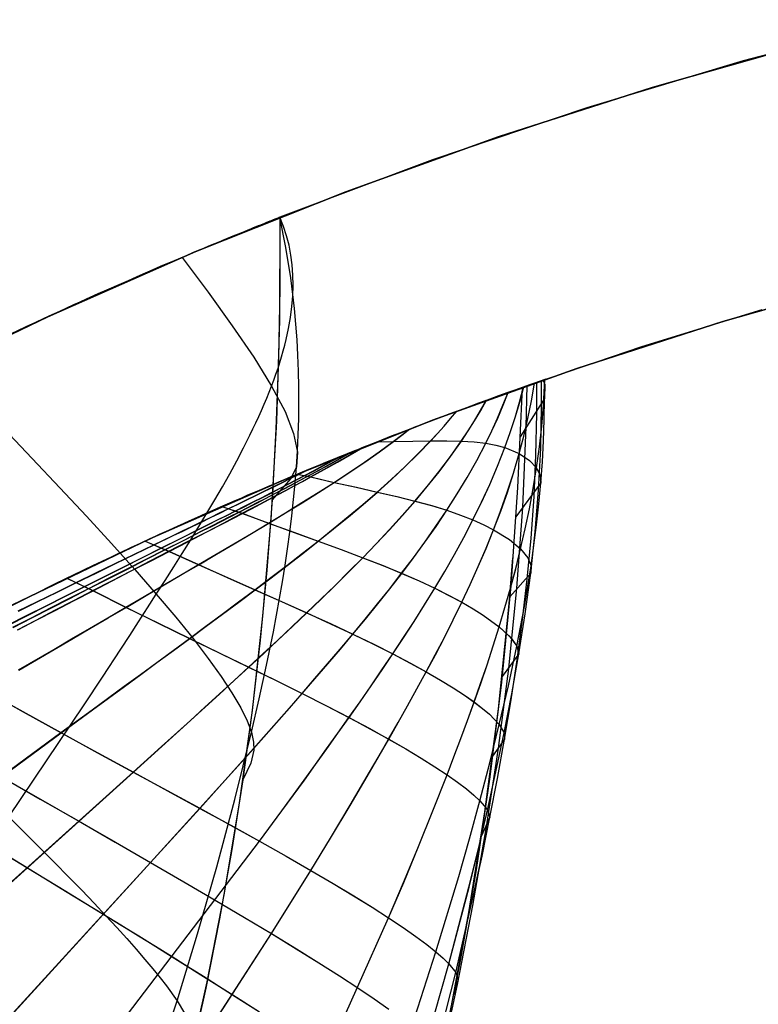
# Model space of a CAD drawing. Header units: millimetres. Extents: x -58 to 58, y -58 to 58.
# Tile 29 of 74: x -24 to -15, y 44 to 56. Entities that reach past the tile are written whole.
import ezdxf

# ---------------------------------------------------------------- set-up
doc = ezdxf.new("R2010")
doc.units = ezdxf.units.MM
doc.header["$MEASUREMENT"] = 0
doc.layers.add('Predefinito', color=5, linetype='Continuous')

msp = doc.modelspace()

# ---------------------------------------------------------------- linework, layer by layer
at = {"layer": 'Predefinito', "color": 9}
for points in [[(-13.578, 55.874), (-15.514, 55.368), (-17.432, 54.794), (-19.328, 54.154), (-21.201, 53.449)], [(-14.722, 55.583), (-16.632, 55.042), (-18.522, 54.435), (-20.39, 53.763), (-22.233, 53.028), (-24.05, 52.229), (-25.839, 51.367), (-27.596, 50.445), (-29.321, 49.462), (-31.011, 48.421), (-32.664, 47.322), (-34.278, 46.166), (-35.851, 44.955), (-37.381, 43.691), (-38.867, 42.375)], [(-38.867, 42.375), (-37.381, 43.691), (-35.851, 44.955), (-34.278, 46.166), (-32.664, 47.322), (-31.011, 48.421), (-29.321, 49.462), (-27.596, 50.445), (-25.839, 51.367), (-24.05, 52.229), (-22.233, 53.028), (-20.39, 53.763), (-18.522, 54.435), (-16.632, 55.042), (-14.722, 55.583)], [(-21.201, 53.449), (-21.207, 52.185), (-21.244, 50.948), (-21.313, 49.739), (-21.413, 48.555), (-21.542, 47.396), (-21.699, 46.263), (-21.884, 45.153), (-22.096, 44.067), (-22.334, 43.004), (-22.596, 41.964), (-22.882, 40.945), (-23.191, 39.948), (-23.522, 38.971), (-23.875, 38.014), (-24.247, 37.076)], [(-21.201, 53.449), (-21.207, 52.185), (-21.244, 50.948), (-21.313, 49.739), (-21.413, 48.555), (-21.542, 47.396), (-21.699, 46.263), (-21.884, 45.153), (-22.096, 44.067), (-22.334, 43.004), (-22.596, 41.964), (-22.882, 40.945), (-23.191, 39.948), (-23.522, 38.971), (-23.875, 38.014), (-24.247, 37.076)], [(-21.201, 53.449), (-21.201, 52.581), (-21.217, 51.714), (-21.249, 50.847), (-21.297, 49.981), (-21.361, 49.119), (-21.443, 48.258), (-21.541, 47.4), (-21.657, 46.544), (-21.791, 45.69), (-21.943, 44.838), (-22.112, 43.99), (-22.3, 43.146), (-22.506, 42.306), (-22.731, 41.471), (-22.973, 40.641), (-23.234, 39.817), (-23.513, 38.999), (-23.809, 38.187), (-24.123, 37.382)], [(-13.954, 52.683), (-15.764, 52.17), (-17.556, 51.595), (-19.326, 50.958), (-21.073, 50.261), (-22.796, 49.504), (-24.491, 48.687), (-26.157, 47.813), (-27.791, 46.882), (-29.393, 45.894), (-30.96, 44.853), (-32.489, 43.757), (-33.98, 42.61), (-35.431, 41.412), (-36.839, 40.164), (-38.203, 38.868), (-39.522, 37.527), (-40.794, 36.14), (-42.017, 34.711), (-43.19, 33.24), (-44.312, 31.729), (-45.38, 30.181), (-46.395, 28.596), (-47.354, 26.978)], [(-47.354, 26.978), (-46.395, 28.596), (-45.38, 30.181), (-44.312, 31.729), (-43.19, 33.24), (-42.017, 34.711), (-40.794, 36.14), (-39.522, 37.527), (-38.203, 38.868), (-36.839, 40.164), (-35.431, 41.412), (-33.98, 42.61), (-32.489, 43.757), (-30.96, 44.853), (-29.393, 45.894), (-27.791, 46.882), (-26.157, 47.813), (-24.491, 48.687), (-22.796, 49.504), (-21.073, 50.261), (-19.326, 50.958), (-17.556, 51.595), (-15.764, 52.17), (-13.954, 52.683)], [(-15.283, 52.313), (-16.761, 51.859), (-18.226, 51.362)], [(-18.226, 51.362), (-18.282, 50.133), (-18.367, 48.926), (-18.481, 47.742), (-18.623, 46.58), (-18.792, 45.44), (-18.987, 44.322), (-19.208, 43.225), (-19.454, 42.15), (-19.723, 41.095), (-20.015, 40.061), (-20.33, 39.047), (-20.665, 38.053), (-21.021, 37.078), (-21.396, 36.123), (-21.789, 35.186), (-22.199, 34.269), (-22.626, 33.369), (-23.068, 32.487), (-23.524, 31.623), (-23.994, 30.775), (-24.476, 29.943), (-24.969, 29.128), (-25.987, 27.543)]]:
    msp.add_lwpolyline(points, dxfattribs=at)
at = {"layer": 'Predefinito', "color": 9, "extrusion": (1, 0, 0)}
for points in [[(53.449, 35), (53.449, 60)], [(53.449, 60), (53.449, 320)], [(53.449, 320), (53.449, 345)]]:
    msp.add_lwpolyline(points, dxfattribs=at)
at = {"layer": 'Predefinito', "color": 9, "extrusion": (0.431927, -0.030546, 0.901391)}
msp.add_lwpolyline([(49.948, 158.216), (48.901, 158.184), (47.852, 158.178)], dxfattribs=at)
at = {"layer": 'Predefinito', "color": 9, "extrusion": (0.999793, -0.000795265, -0.020344)}
msp.add_lwpolyline([(51.372, 323.219), (51.229, 319.56)], dxfattribs=at)
at = {"layer": 'Predefinito', "color": 9, "extrusion": (0.999793, -0.000794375, 0.020327)}
msp.add_lwpolyline([(51.372, 56.699), (51.229, 60.367)], dxfattribs=at)
at = {"layer": 'Predefinito', "color": 9, "extrusion": (0, 1, -1.26503e-07)}
msp.add_lwpolyline([(18.226, 60.008), (18.226, 320)], dxfattribs=at)
at = {"layer": 'Predefinito', "color": 9}
for points in [[(-24.528, 46.09, 38.236), (-23.605, 47.466, 38.428), (-23.379, 47.807, 38.49), (-23.155, 48.147, 38.565), (-23.045, 48.317, 38.607), (-22.935, 48.486, 38.654), (-22.826, 48.655, 38.706), (-22.718, 48.823, 38.762), (-22.61, 48.991, 38.824), (-22.504, 49.158, 38.891), (-22.399, 49.324, 38.964), (-22.296, 49.49, 39.042), (-22.195, 49.654, 39.126), (-22.096, 49.818, 39.216), (-22, 49.981, 39.311), (-21.906, 50.142, 39.411), (-21.816, 50.302, 39.518), (-21.73, 50.461, 39.63), (-21.647, 50.618, 39.748), (-21.569, 50.773, 39.872), (-21.531, 50.851, 39.937), (-21.495, 50.927, 40.002), (-21.46, 51.003, 40.069), (-21.425, 51.079, 40.138), (-21.393, 51.155, 40.208), (-21.361, 51.229, 40.28), (-21.331, 51.304, 40.353), (-21.302, 51.377, 40.428), (-21.275, 51.451, 40.504), (-21.249, 51.523, 40.582), (-21.224, 51.596, 40.661), (-21.201, 51.667, 40.741), (-21.18, 51.738, 40.823), (-21.16, 51.809, 40.906), (-21.141, 51.879, 40.991), (-21.124, 51.949, 41.076), (-21.094, 52.086, 41.25), (-21.071, 52.221, 41.428), (-21.054, 52.354, 41.61), (-21.043, 52.485, 41.794), (-21.039, 52.613, 41.982), (-21.041, 52.74, 42.171), (-21.05, 52.864, 42.363), (-21.066, 52.985, 42.556), (-21.089, 53.105, 42.75), (-21.119, 53.222, 42.944), (-21.157, 53.336, 43.139), (-21.201, 53.449, 43.333)], [(-24.528, 46.09, 341.764), (-23.605, 47.466, 341.572), (-23.379, 47.807, 341.51), (-23.155, 48.147, 341.435), (-23.045, 48.317, 341.393), (-22.935, 48.486, 341.346), (-22.826, 48.655, 341.294), (-22.718, 48.823, 341.238), (-22.61, 48.991, 341.176), (-22.504, 49.158, 341.109), (-22.399, 49.324, 341.036), (-22.296, 49.49, 340.958), (-22.195, 49.654, 340.874), (-22.096, 49.818, 340.784), (-22, 49.981, 340.689), (-21.906, 50.142, 340.589), (-21.816, 50.302, 340.482), (-21.73, 50.461, 340.37), (-21.647, 50.618, 340.252), (-21.569, 50.773, 340.128), (-21.531, 50.851, 340.063), (-21.495, 50.927, 339.998), (-21.46, 51.003, 339.931), (-21.425, 51.079, 339.862), (-21.393, 51.155, 339.792), (-21.361, 51.229, 339.72), (-21.331, 51.304, 339.647), (-21.302, 51.377, 339.572), (-21.275, 51.451, 339.496), (-21.249, 51.523, 339.418), (-21.224, 51.596, 339.339), (-21.201, 51.667, 339.259), (-21.18, 51.738, 339.177), (-21.16, 51.809, 339.094), (-21.141, 51.879, 339.009), (-21.124, 51.949, 338.924), (-21.094, 52.086, 338.75), (-21.071, 52.221, 338.572), (-21.054, 52.354, 338.39), (-21.043, 52.485, 338.206), (-21.039, 52.613, 338.018), (-21.041, 52.74, 337.829), (-21.05, 52.864, 337.637), (-21.066, 52.985, 337.444), (-21.089, 53.105, 337.25), (-21.119, 53.222, 337.056), (-21.157, 53.336, 336.861), (-21.201, 53.449, 336.667)], [(-24.511, 52.014, 30.187), (-24.393, 52.07, 30.23), (-24.284, 52.121, 30.273), (-24.182, 52.168, 30.316), (-24.087, 52.212, 30.359), (-23.997, 52.253, 30.403), (-23.911, 52.292, 30.446), (-23.83, 52.33, 30.489), (-23.752, 52.365, 30.532), (-23.678, 52.399, 30.575), (-23.538, 52.462, 30.662), (-23.407, 52.52, 30.748), (-23.284, 52.575, 30.834), (-23.168, 52.626, 30.921), (-23.059, 52.674, 31.008), (-22.954, 52.719, 31.094), (-22.855, 52.763, 31.181), (-22.76, 52.804, 31.268), (-22.669, 52.843, 31.355), (-22.582, 52.88, 31.441), (-22.499, 52.915, 31.528), (-22.42, 52.949, 31.615), (-22.345, 52.981, 31.701), (-22.273, 53.011, 31.788), (-22.204, 53.04, 31.875), (-22.138, 53.067, 31.962), (-22.076, 53.093, 32.048), (-22.016, 53.118, 32.135), (-21.959, 53.142, 32.222), (-21.905, 53.164, 32.309), (-21.854, 53.185, 32.395), (-21.805, 53.205, 32.482), (-21.759, 53.224, 32.569), (-21.714, 53.242, 32.656), (-21.673, 53.259, 32.743), (-21.633, 53.275, 32.829), (-21.595, 53.291, 32.916), (-21.56, 53.305, 33.003), (-21.526, 53.318, 33.09), (-21.495, 53.331, 33.177), (-21.465, 53.343, 33.263), (-21.438, 53.354, 33.35), (-21.412, 53.365, 33.437), (-21.387, 53.374, 33.524), (-21.365, 53.383, 33.611), (-21.344, 53.392, 33.697), (-21.324, 53.4, 33.784), (-21.307, 53.407, 33.871), (-21.29, 53.413, 33.958), (-21.262, 53.424, 34.132), (-21.24, 53.433, 34.305), (-21.223, 53.44, 34.479), (-21.211, 53.445, 34.653), (-21.204, 53.448, 34.826), (-21.201, 53.449, 35)], [(-21.201, 53.449, 345), (-21.204, 53.448, 345.174), (-21.211, 53.445, 345.347), (-21.223, 53.44, 345.521), (-21.24, 53.433, 345.694), (-21.262, 53.424, 345.868), (-21.291, 53.413, 346.042), (-21.307, 53.407, 346.128), (-21.325, 53.4, 346.215), (-21.344, 53.392, 346.302), (-21.365, 53.383, 346.389), (-21.388, 53.374, 346.475), (-21.412, 53.365, 346.562), (-21.438, 53.354, 346.649), (-21.466, 53.343, 346.736), (-21.495, 53.331, 346.823), (-21.527, 53.318, 346.909), (-21.56, 53.305, 346.996), (-21.596, 53.29, 347.083), (-21.633, 53.275, 347.17), (-21.673, 53.259, 347.257), (-21.715, 53.242, 347.343), (-21.759, 53.224, 347.43), (-21.806, 53.205, 347.517), (-21.855, 53.185, 347.604), (-21.906, 53.164, 347.691), (-21.96, 53.141, 347.777), (-22.017, 53.118, 347.864), (-22.076, 53.093, 347.951), (-22.139, 53.067, 348.038), (-22.204, 53.04, 348.125), (-22.273, 53.011, 348.211), (-22.345, 52.981, 348.298), (-22.421, 52.949, 348.385), (-22.5, 52.915, 348.472), (-22.582, 52.88, 348.559), (-22.669, 52.843, 348.645), (-22.76, 52.804, 348.732), (-22.856, 52.762, 348.819), (-22.957, 52.718, 348.906), (-23.065, 52.671, 348.993), (-23.179, 52.621, 349.079), (-23.301, 52.567, 349.166), (-23.435, 52.508, 349.254), (-23.579, 52.443, 349.343), (-23.655, 52.409, 349.387), (-23.735, 52.373, 349.431), (-23.819, 52.335, 349.475), (-23.907, 52.294, 349.519), (-24, 52.252, 349.563), (-24.098, 52.207, 349.607), (-24.202, 52.159, 349.651), (-24.313, 52.107, 349.695), (-24.432, 52.051, 349.739)], [(-22.731, 43.016, 48.627), (-22.464, 43.834, 48.704), (-22.212, 44.656, 48.777), (-21.975, 45.479, 48.857), (-21.863, 45.892, 48.903), (-21.755, 46.304, 48.955), (-21.65, 46.717, 49.016), (-21.55, 47.129, 49.085), (-21.455, 47.541, 49.166), (-21.365, 47.952, 49.258), (-21.281, 48.363, 49.361), (-21.205, 48.772, 49.476), (-21.17, 48.975, 49.538), (-21.137, 49.179, 49.603), (-21.107, 49.381, 49.671), (-21.079, 49.584, 49.742), (-21.055, 49.785, 49.816), (-21.033, 49.986, 49.893), (-21.014, 50.186, 49.973), (-20.998, 50.385, 50.056), (-20.985, 50.583, 50.142), (-20.976, 50.781, 50.231), (-20.97, 50.978, 50.323), (-20.967, 51.173, 50.417), (-20.968, 51.368, 50.514), (-20.972, 51.562, 50.613), (-20.98, 51.755, 50.713), (-20.99, 51.947, 50.816), (-21.022, 52.328, 51.024), (-21.068, 52.706, 51.236), (-21.128, 53.079, 51.451), (-21.201, 53.449, 51.667)], [(-22.731, 43.016, 331.373), (-22.464, 43.834, 331.296), (-22.212, 44.656, 331.223), (-21.975, 45.479, 331.143), (-21.863, 45.892, 331.097), (-21.755, 46.304, 331.045), (-21.65, 46.717, 330.984), (-21.55, 47.129, 330.915), (-21.455, 47.541, 330.834), (-21.365, 47.952, 330.742), (-21.281, 48.363, 330.639), (-21.205, 48.772, 330.524), (-21.17, 48.975, 330.462), (-21.137, 49.179, 330.397), (-21.107, 49.381, 330.329), (-21.079, 49.584, 330.258), (-21.055, 49.785, 330.184), (-21.033, 49.986, 330.107), (-21.014, 50.186, 330.027), (-20.998, 50.385, 329.944), (-20.985, 50.583, 329.858), (-20.976, 50.781, 329.769), (-20.97, 50.978, 329.677), (-20.967, 51.173, 329.583), (-20.968, 51.368, 329.486), (-20.972, 51.562, 329.387), (-20.98, 51.755, 329.287), (-20.99, 51.947, 329.184), (-21.022, 52.328, 328.976), (-21.068, 52.706, 328.764), (-21.128, 53.079, 328.549), (-21.201, 53.449, 328.333)], [(-22.401, 52.957, 31.642), (-22.083, 52.529, 33.751), (-21.785, 52.118, 35.918), (-21.521, 51.731, 38.143), (-21.302, 51.377, 40.428), (-21.138, 51.065, 42.772), (-21.033, 50.795, 45.165), (-20.985, 50.568, 47.597), (-20.998, 50.385, 50.056), (-21.065, 50.244, 52.531), (-21.297, 49.981, 60)], [(-22.401, 52.957, 348.358), (-22.083, 52.529, 346.249), (-21.785, 52.118, 344.082), (-21.521, 51.731, 341.857), (-21.302, 51.377, 339.572), (-21.138, 51.065, 337.228), (-21.033, 50.795, 334.835), (-20.985, 50.568, 332.403), (-20.998, 50.385, 329.944), (-21.065, 50.244, 327.469), (-21.297, 49.981, 320)], [(-25.327, 51.622, 30.025), (-24.957, 51.238, 31.022), (-24.594, 50.86, 32.046), (-24.242, 50.49, 33.096), (-23.901, 50.129, 34.174), (-23.576, 49.78, 35.279), (-23.268, 49.445, 36.412), (-22.981, 49.125, 37.573), (-22.718, 48.823, 38.762), (-22.479, 48.54, 39.98), (-22.267, 48.278, 41.224), (-22.081, 48.035, 42.492), (-21.922, 47.813, 43.78), (-21.789, 47.611, 45.086), (-21.682, 47.43, 46.407), (-21.603, 47.269, 47.741), (-21.55, 47.129, 49.085), (-21.524, 47.009, 50.437), (-21.52, 46.908, 51.794), (-21.556, 46.751, 54.522), (-21.657, 46.544, 60)], [(-25.327, 51.622, 349.975), (-24.957, 51.238, 348.978), (-24.594, 50.86, 347.954), (-24.242, 50.49, 346.904), (-23.901, 50.129, 345.826), (-23.576, 49.78, 344.721), (-23.268, 49.445, 343.588), (-22.981, 49.125, 342.427), (-22.718, 48.823, 341.238), (-22.479, 48.54, 340.02), (-22.267, 48.278, 338.776), (-22.081, 48.035, 337.508), (-21.922, 47.813, 336.22), (-21.789, 47.611, 334.914), (-21.682, 47.43, 333.593), (-21.603, 47.269, 332.259), (-21.55, 47.129, 330.915), (-21.524, 47.009, 329.563), (-21.52, 46.908, 328.206), (-21.556, 46.751, 325.478), (-21.657, 46.544, 320)], [(-24.609, 48.628, 350.891), (-24.395, 48.735, 350.854), (-24.182, 48.841, 350.81), (-23.955, 48.953, 350.757), (-23.728, 49.063, 350.696), (-23.613, 49.119, 350.661), (-23.497, 49.174, 350.624), (-23.383, 49.229, 350.584), (-23.269, 49.283, 350.543), (-23.149, 49.339, 350.496), (-23.03, 49.395, 350.447), (-22.912, 49.45, 350.396), (-22.794, 49.504, 350.341), (-22.678, 49.558, 350.284), (-22.563, 49.61, 350.225), (-22.448, 49.662, 350.162), (-22.335, 49.713, 350.097), (-22.22, 49.765, 350.028), (-22.107, 49.815, 349.956), (-21.995, 49.864, 349.881), (-21.885, 49.913, 349.804), (-21.777, 49.96, 349.723), (-21.67, 50.007, 349.64), (-21.564, 50.052, 349.554), (-21.461, 50.097, 349.466), (-21.348, 50.145, 349.364), (-21.238, 50.191, 349.26), (-21.131, 50.237, 349.153), (-21.027, 50.28, 349.043), (-20.925, 50.323, 348.93), (-20.826, 50.364, 348.813), (-20.729, 50.404, 348.694), (-20.635, 50.442, 348.572), (-20.534, 50.484, 348.434), (-20.437, 50.523, 348.292), (-20.343, 50.561, 348.148), (-20.252, 50.597, 348.001), (-20.171, 50.63, 347.862), (-20.093, 50.661, 347.721), (-20.02, 50.69, 347.582), (-19.95, 50.717, 347.442), (-19.829, 50.765, 347.185), (-19.716, 50.809, 346.924), (-19.619, 50.846, 346.682), (-19.531, 50.88, 346.448), (-19.452, 50.91, 346.225), (-19.309, 50.965, 345.783), (-19.246, 50.989, 345.569), (-19.131, 51.032, 345.158), (-19.025, 51.071, 344.743), (-18.928, 51.108, 344.326), (-18.757, 51.171, 343.501), (-18.673, 51.201, 343.042), (-18.512, 51.26, 342.042), (-18.398, 51.301, 341.208), (-18.301, 51.335, 340.372), (-18.208, 51.368, 339.419), (-18.132, 51.395, 338.464), (-18.032, 51.43, 336.763), (-17.971, 51.452, 335.087), (-17.937, 51.464, 331.675), (-18.226, 51.362, 320)], [(-24.469, 48.698, 29.133), (-24.305, 48.78, 29.164), (-24.157, 48.854, 29.195), (-24.023, 48.92, 29.226), (-23.784, 49.037, 29.289), (-23.575, 49.137, 29.351), (-23.388, 49.226, 29.414), (-23.219, 49.307, 29.476), (-23.063, 49.38, 29.539), (-22.918, 49.447, 29.601), (-22.783, 49.509, 29.664), (-22.656, 49.568, 29.727), (-22.537, 49.622, 29.789), (-22.423, 49.674, 29.852), (-22.315, 49.722, 29.914), (-22.212, 49.768, 29.977), (-22.114, 49.812, 30.04), (-22.019, 49.854, 30.102), (-21.929, 49.894, 30.165), (-21.842, 49.932, 30.228), (-21.759, 49.968, 30.29), (-21.678, 50.003, 30.353), (-21.601, 50.037, 30.416), (-21.453, 50.1, 30.541), (-21.315, 50.159, 30.666), (-21.186, 50.213, 30.791), (-21.065, 50.265, 30.917), (-20.95, 50.312, 31.042), (-20.842, 50.357, 31.167), (-20.74, 50.4, 31.293), (-20.643, 50.439, 31.418), (-20.551, 50.477, 31.543), (-20.463, 50.512, 31.669), (-20.38, 50.546, 31.794), (-20.301, 50.578, 31.919), (-20.225, 50.608, 32.045), (-20.153, 50.637, 32.17), (-20.085, 50.664, 32.295), (-20.019, 50.69, 32.421), (-19.956, 50.715, 32.546), (-19.895, 50.739, 32.671), (-19.782, 50.783, 32.922), (-19.676, 50.824, 33.173), (-19.579, 50.862, 33.423), (-19.488, 50.897, 33.674), (-19.402, 50.929, 33.924), (-19.322, 50.96, 34.175), (-19.247, 50.988, 34.426), (-19.109, 51.04, 34.927), (-18.984, 51.087, 35.428), (-18.872, 51.128, 35.93), (-18.77, 51.166, 36.431), (-18.677, 51.2, 36.933), (-18.515, 51.259, 37.936), (-18.38, 51.307, 38.939), (-18.268, 51.347, 39.942), (-18.177, 51.379, 40.945), (-18.104, 51.405, 41.949), (-18.002, 51.441, 43.955), (-17.949, 51.46, 45.961), (-17.936, 51.464, 47.968), (-18.007, 51.439, 51.981), (-18.226, 51.362, 60.008)], [(-23.609, 42.963, 36.333), (-21.453, 45.793, 37.11), (-21.178, 46.165, 37.222), (-20.902, 46.543, 37.348), (-20.764, 46.734, 37.417), (-20.627, 46.925, 37.491), (-20.489, 47.118, 37.57), (-20.353, 47.311, 37.654), (-20.217, 47.504, 37.745), (-20.082, 47.698, 37.841), (-19.948, 47.894, 37.945), (-19.815, 48.091, 38.055), (-19.683, 48.29, 38.173), (-19.553, 48.49, 38.297), (-19.425, 48.693, 38.428), (-19.3, 48.897, 38.565), (-19.177, 49.102, 38.71), (-19.058, 49.311, 38.862), (-18.943, 49.521, 39.021), (-18.832, 49.734, 39.186), (-18.725, 49.951, 39.359), (-18.624, 50.17, 39.539), (-18.529, 50.394, 39.726), (-18.439, 50.623, 39.919), (-18.374, 50.807, 40.079), (-18.313, 50.993, 40.241), (-18.258, 51.18, 40.408), (-18.209, 51.368, 40.577)], [(-23.606, 42.961, 343.661), (-21.451, 45.792, 342.884), (-21.176, 46.164, 342.771), (-20.9, 46.542, 342.646), (-20.762, 46.733, 342.577), (-20.625, 46.924, 342.503), (-20.488, 47.117, 342.424), (-20.351, 47.31, 342.34), (-20.216, 47.503, 342.249), (-20.081, 47.698, 342.152), (-19.947, 47.893, 342.049), (-19.814, 48.09, 341.938), (-19.682, 48.289, 341.821), (-19.552, 48.49, 341.697), (-19.424, 48.692, 341.566), (-19.299, 48.896, 341.429), (-19.176, 49.102, 341.284), (-19.057, 49.31, 341.132), (-18.942, 49.521, 340.973), (-18.831, 49.734, 340.808), (-18.724, 49.95, 340.635), (-18.623, 50.17, 340.455), (-18.528, 50.394, 340.268), (-18.439, 50.623, 340.075), (-18.373, 50.807, 339.916), (-18.312, 50.993, 339.753), (-18.257, 51.18, 339.586), (-18.208, 51.369, 339.417)], [(-22.768, 42.392, 38.303), (-21.305, 44.659, 38.874), (-20.823, 45.434, 39.071), (-20.581, 45.831, 39.182), (-20.34, 46.233, 39.304), (-20.102, 46.638, 39.441), (-19.983, 46.841, 39.517), (-19.866, 47.045, 39.597), (-19.749, 47.25, 39.683), (-19.634, 47.455, 39.775), (-19.519, 47.662, 39.873), (-19.405, 47.87, 39.978), (-19.293, 48.081, 40.088), (-19.182, 48.293, 40.205), (-19.074, 48.508, 40.328), (-18.968, 48.724, 40.457), (-18.865, 48.943, 40.592), (-18.766, 49.163, 40.734), (-18.67, 49.387, 40.882), (-18.578, 49.612, 41.036), (-18.491, 49.841, 41.197), (-18.409, 50.074, 41.364), (-18.333, 50.309, 41.537), (-18.263, 50.549, 41.716), (-18.207, 50.764, 41.879), (-18.157, 50.979, 42.046), (-18.113, 51.196, 42.217), (-18.077, 51.415, 42.391)], [(-22.766, 42.391, 341.691), (-21.303, 44.658, 341.12), (-20.821, 45.433, 340.923), (-20.58, 45.83, 340.813), (-20.339, 46.232, 340.69), (-20.1, 46.637, 340.553), (-19.982, 46.84, 340.477), (-19.865, 47.044, 340.397), (-19.748, 47.249, 340.311), (-19.633, 47.454, 340.219), (-19.518, 47.661, 340.121), (-19.404, 47.87, 340.017), (-19.292, 48.08, 339.906), (-19.181, 48.293, 339.79), (-19.073, 48.507, 339.667), (-18.967, 48.724, 339.538), (-18.864, 48.942, 339.402), (-18.765, 49.163, 339.261), (-18.669, 49.386, 339.113), (-18.577, 49.612, 338.958), (-18.49, 49.841, 338.798), (-18.408, 50.073, 338.631), (-18.332, 50.309, 338.458), (-18.262, 50.549, 338.279), (-18.206, 50.764, 338.116), (-18.157, 50.979, 337.949), (-18.113, 51.196, 337.778), (-18.076, 51.415, 337.604)], [(-21.778, 36.935, 48.685), (-21.38, 37.837, 48.773), (-21.001, 38.745, 48.869), (-20.64, 39.659, 48.972), (-20.299, 40.577, 49.083), (-19.977, 41.499, 49.198), (-19.675, 42.424, 49.314), (-19.391, 43.352, 49.428), (-19.126, 44.288, 49.546), (-18.88, 45.229, 49.68), (-18.764, 45.7, 49.757), (-18.654, 46.172, 49.843), (-18.549, 46.644, 49.94), (-18.449, 47.12, 50.048), (-18.354, 47.602, 50.169), (-18.268, 48.09, 50.301), (-18.19, 48.583, 50.445), (-18.122, 49.082, 50.6), (-18.067, 49.587, 50.765), (-18.025, 50.099, 50.941), (-17.999, 50.614, 51.125), (-17.989, 51.129, 51.317), (-17.991, 51.445, 51.436)], [(-21.777, 36.935, 331.312), (-21.38, 37.836, 331.223), (-21, 38.744, 331.128), (-20.64, 39.659, 331.025), (-20.298, 40.577, 330.914), (-19.977, 41.499, 330.799), (-19.674, 42.423, 330.683), (-19.391, 43.352, 330.569), (-19.126, 44.288, 330.451), (-18.879, 45.229, 330.317), (-18.764, 45.7, 330.24), (-18.654, 46.172, 330.154), (-18.549, 46.644, 330.057), (-18.449, 47.12, 329.949), (-18.354, 47.602, 329.828), (-18.268, 48.09, 329.696), (-18.19, 48.583, 329.552), (-18.122, 49.082, 329.397), (-18.067, 49.587, 329.232), (-18.025, 50.099, 329.056), (-17.999, 50.614, 328.872), (-17.989, 51.129, 328.681), (-17.991, 51.445, 328.562)], [(-21.535, 36.719, 329.007), (-21.153, 37.631, 328.936), (-20.791, 38.551, 328.859), (-20.449, 39.477, 328.777), (-20.126, 40.408, 328.688), (-19.825, 41.344, 328.595), (-19.544, 42.285, 328.502), (-19.283, 43.23, 328.41), (-19.042, 44.18, 328.315), (-18.822, 45.132, 328.208), (-18.719, 45.609, 328.146), (-18.622, 46.086, 328.077), (-18.53, 46.563, 328), (-18.443, 47.043, 327.913), (-18.362, 47.528, 327.816), (-18.288, 48.017, 327.711), (-18.221, 48.511, 327.597), (-18.164, 49.009, 327.474), (-18.116, 49.512, 327.343), (-18.08, 50.02, 327.205), (-18.057, 50.529, 327.06), (-18.047, 51.038, 326.91), (-18.047, 51.425, 326.795)], [(-21.535, 36.719, 50.99), (-21.154, 37.631, 51.061), (-20.791, 38.551, 51.138), (-20.449, 39.477, 51.221), (-20.127, 40.408, 51.31), (-19.825, 41.344, 51.402), (-19.544, 42.285, 51.496), (-19.283, 43.23, 51.588), (-19.042, 44.18, 51.682), (-18.822, 45.132, 51.789), (-18.72, 45.609, 51.851), (-18.622, 46.086, 51.92), (-18.53, 46.563, 51.998), (-18.443, 47.043, 52.085), (-18.362, 47.528, 52.181), (-18.288, 48.017, 52.287), (-18.221, 48.511, 52.401), (-18.164, 49.009, 52.524), (-18.116, 49.512, 52.655), (-18.08, 50.02, 52.793), (-18.057, 50.529, 52.938), (-18.046, 51.038, 53.088), (-18.047, 51.425, 53.203)], [(-20.956, 37.385, 324.412), (-20.614, 38.316, 324.375), (-20.294, 39.254, 324.333), (-19.996, 40.199, 324.289), (-19.719, 41.15, 324.243), (-19.464, 42.107, 324.197), (-19.231, 43.069, 324.151), (-19.021, 44.034, 324.105), (-18.832, 45.001, 324.051), (-18.665, 45.967, 323.986), (-18.518, 46.935, 323.903), (-18.392, 47.912, 323.802), (-18.291, 48.896, 323.684), (-18.218, 49.887, 323.554), (-18.176, 50.879, 323.414), (-18.165, 51.383, 323.342)], [(-20.956, 37.385, 55.586), (-20.614, 38.316, 55.624), (-20.294, 39.254, 55.665), (-19.996, 40.199, 55.709), (-19.719, 41.15, 55.755), (-19.464, 42.107, 55.802), (-19.231, 43.069, 55.847), (-19.021, 44.034, 55.894), (-18.832, 45.001, 55.947), (-18.665, 45.967, 56.013), (-18.518, 46.935, 56.096), (-18.392, 47.912, 56.197), (-18.291, 48.896, 56.314), (-18.218, 49.887, 56.445), (-18.176, 50.879, 56.585), (-18.165, 51.383, 56.657)], [(-20.629, 43.15, 42.815), (-19.867, 44.851, 43.16), (-19.682, 45.287, 43.257), (-19.5, 45.725, 43.363), (-19.323, 46.166, 43.482), (-19.149, 46.608, 43.615), (-19.065, 46.829, 43.688), (-18.981, 47.051, 43.766), (-18.898, 47.275, 43.848), (-18.817, 47.501, 43.936), (-18.737, 47.728, 44.028), (-18.658, 47.958, 44.125), (-18.582, 48.19, 44.228), (-18.509, 48.423, 44.335), (-18.438, 48.659, 44.447), (-18.37, 48.897, 44.564), (-18.306, 49.137, 44.686), (-18.246, 49.379, 44.813), (-18.19, 49.624, 44.944), (-18.138, 49.871, 45.08), (-18.091, 50.122, 45.221), (-18.05, 50.375, 45.367), (-18.015, 50.63, 45.517), (-17.987, 50.886, 45.671), (-17.965, 51.144, 45.828), (-17.948, 51.46, 46.024)], [(-20.628, 43.149, 337.181), (-19.866, 44.851, 336.835), (-19.681, 45.286, 336.738), (-19.5, 45.725, 336.632), (-19.322, 46.165, 336.513), (-19.149, 46.607, 336.38), (-19.064, 46.829, 336.307), (-18.98, 47.051, 336.23), (-18.898, 47.275, 336.147), (-18.816, 47.5, 336.06), (-18.736, 47.728, 335.967), (-18.658, 47.958, 335.87), (-18.582, 48.189, 335.768), (-18.508, 48.423, 335.66), (-18.438, 48.659, 335.548), (-18.37, 48.896, 335.431), (-18.306, 49.136, 335.31), (-18.245, 49.379, 335.183), (-18.189, 49.624, 335.051), (-18.138, 49.871, 334.915), (-18.091, 50.121, 334.774), (-18.05, 50.375, 334.629), (-18.015, 50.63, 334.479), (-17.987, 50.886, 334.325), (-17.965, 51.143, 334.168), (-17.948, 51.46, 333.972)], [(-19.582, 43.519, 47.258), (-19.285, 44.435, 47.398), (-19.006, 45.359, 47.557), (-18.874, 45.823, 47.649), (-18.746, 46.287, 47.752), (-18.624, 46.753, 47.867), (-18.507, 47.223, 47.997), (-18.396, 47.7, 48.142), (-18.292, 48.184, 48.301), (-18.199, 48.674, 48.474), (-18.117, 49.171, 48.661), (-18.049, 49.676, 48.862), (-18.021, 49.931, 48.967), (-17.997, 50.188, 49.075), (-17.978, 50.447, 49.186), (-17.964, 50.706, 49.3), (-17.955, 50.965, 49.416), (-17.951, 51.225, 49.534), (-17.951, 51.459, 49.641)], [(-19.581, 43.518, 332.738), (-19.285, 44.435, 332.599), (-19.006, 45.359, 332.439), (-18.873, 45.823, 332.348), (-18.746, 46.287, 332.245), (-18.624, 46.753, 332.129), (-18.507, 47.223, 331.999), (-18.395, 47.7, 331.854), (-18.292, 48.184, 331.695), (-18.199, 48.674, 331.522), (-18.117, 49.171, 331.335), (-18.049, 49.676, 331.135), (-18.021, 49.931, 331.03), (-17.997, 50.188, 330.921), (-17.978, 50.447, 330.81), (-17.964, 50.706, 330.696), (-17.955, 50.965, 330.58), (-17.951, 51.225, 330.463), (-17.951, 51.459, 330.356)], [(-18.226, 51.362, 60.008), (-18.282, 50.133, 60.006), (-18.367, 48.926, 60.004), (-18.481, 47.742, 60.002), (-18.623, 46.58, 60.001), (-18.792, 45.44, 60), (-18.987, 44.322, 60), (-19.208, 43.225, 60), (-19.454, 42.15, 60)], [(-17.973, 51.451, 335.15), (-17.95, 51.402, 334.008), (-17.951, 51.225, 330.463), (-18.25, 50.753, 319.99)], [(-17.973, 51.451, 44.848), (-17.95, 51.402, 45.988), (-17.951, 51.225, 49.534), (-18.25, 50.753, 60.007)], [(-25.175, 42.925, 34.293), (-22.791, 45.532, 35.038), (-22.184, 46.197, 35.232), (-21.873, 46.541, 35.343), (-21.559, 46.891, 35.468), (-21.401, 47.069, 35.537), (-21.244, 47.247, 35.611), (-21.086, 47.426, 35.691), (-20.929, 47.606, 35.777), (-20.772, 47.787, 35.87), (-20.616, 47.968, 35.969), (-20.46, 48.15, 36.076), (-20.306, 48.333, 36.19), (-20.153, 48.518, 36.312), (-20.001, 48.704, 36.441), (-19.852, 48.891, 36.578), (-19.706, 49.08, 36.722), (-19.562, 49.27, 36.873), (-19.421, 49.462, 37.033), (-19.285, 49.657, 37.2), (-19.152, 49.854, 37.375), (-19.025, 50.053, 37.557), (-18.902, 50.256, 37.747), (-18.785, 50.464, 37.945), (-18.673, 50.676, 38.151), (-18.598, 50.83, 38.303), (-18.528, 50.985, 38.458), (-18.462, 51.142, 38.617), (-18.4, 51.3, 38.779)], [(-25.171, 42.922, 345.701), (-22.788, 45.53, 344.956), (-22.182, 46.195, 344.761), (-21.871, 46.539, 344.651), (-21.557, 46.89, 344.526), (-21.399, 47.067, 344.457), (-21.241, 47.246, 344.382), (-21.084, 47.425, 344.303), (-20.927, 47.605, 344.217), (-20.77, 47.786, 344.124), (-20.614, 47.967, 344.024), (-20.458, 48.149, 343.917), (-20.304, 48.333, 343.803), (-20.151, 48.517, 343.682), (-20, 48.703, 343.552), (-19.851, 48.89, 343.416), (-19.704, 49.079, 343.272), (-19.56, 49.27, 343.12), (-19.42, 49.462, 342.961), (-19.283, 49.656, 342.794), (-19.151, 49.853, 342.619), (-19.023, 50.053, 342.437), (-18.901, 50.256, 342.246), (-18.783, 50.464, 342.048), (-18.673, 50.676, 341.843), (-18.598, 50.83, 341.691), (-18.527, 50.985, 341.535), (-18.461, 51.142, 341.377), (-18.399, 51.3, 341.215)], [(-25.607, 44.295, 32.742), (-23.002, 46.641, 33.453), (-22.654, 46.954, 33.557), (-22.3, 47.274, 33.677), (-22.122, 47.437, 33.744), (-21.943, 47.6, 33.816), (-21.764, 47.764, 33.894), (-21.585, 47.929, 33.979), (-21.406, 48.095, 34.071), (-21.228, 48.261, 34.171), (-21.05, 48.427, 34.279), (-20.873, 48.595, 34.394), (-20.698, 48.763, 34.517), (-20.524, 48.931, 34.649), (-20.353, 49.101, 34.788), (-20.184, 49.271, 34.936), (-20.019, 49.443, 35.092), (-19.856, 49.616, 35.256), (-19.698, 49.79, 35.428), (-19.543, 49.966, 35.609), (-19.393, 50.145, 35.798), (-19.248, 50.327, 35.996), (-19.108, 50.512, 36.202), (-18.974, 50.703, 36.416), (-18.891, 50.827, 36.559), (-18.812, 50.952, 36.704), (-18.737, 51.077, 36.852), (-18.665, 51.204, 37.003)], [(-25.603, 44.292, 347.252), (-22.999, 46.639, 346.54), (-22.651, 46.953, 346.436), (-22.297, 47.273, 346.317), (-22.119, 47.435, 346.25), (-21.941, 47.598, 346.177), (-21.762, 47.763, 346.099), (-21.583, 47.928, 346.014), (-21.404, 48.093, 345.922), (-21.225, 48.26, 345.822), (-21.048, 48.426, 345.715), (-20.871, 48.594, 345.599), (-20.696, 48.762, 345.476), (-20.522, 48.931, 345.344), (-20.351, 49.1, 345.205), (-20.182, 49.271, 345.057), (-20.017, 49.442, 344.902), (-19.855, 49.615, 344.738), (-19.696, 49.79, 344.565), (-19.542, 49.966, 344.385), (-19.392, 50.145, 344.195), (-19.246, 50.327, 343.998), (-19.107, 50.512, 343.792), (-18.972, 50.703, 343.577), (-18.89, 50.827, 343.435), (-18.811, 50.952, 343.289), (-18.735, 51.078, 343.141), (-18.663, 51.205, 342.99)], [(-26.725, 45.035, 31.134), (-23.891, 47.125, 31.777), (-23.506, 47.406, 31.87), (-23.112, 47.693, 31.98), (-22.913, 47.838, 32.042), (-22.713, 47.985, 32.109), (-22.513, 48.133, 32.184), (-22.311, 48.281, 32.265), (-22.11, 48.43, 32.354), (-21.909, 48.579, 32.451), (-21.708, 48.728, 32.557), (-21.509, 48.878, 32.671), (-21.311, 49.027, 32.793), (-21.116, 49.176, 32.924), (-20.923, 49.325, 33.064), (-20.732, 49.475, 33.212), (-20.545, 49.624, 33.369), (-20.361, 49.775, 33.535), (-20.181, 49.925, 33.71), (-20.006, 50.077, 33.893), (-19.834, 50.231, 34.086), (-19.668, 50.386, 34.288), (-19.506, 50.544, 34.499), (-19.35, 50.706, 34.719), (-19.266, 50.796, 34.844), (-19.185, 50.887, 34.973), (-19.106, 50.978, 35.103), (-19.03, 51.069, 35.236)], [(-26.721, 45.032, 348.859), (-23.887, 47.123, 348.217), (-23.502, 47.404, 348.123), (-23.109, 47.691, 348.014), (-22.91, 47.837, 347.952), (-22.71, 47.983, 347.884), (-22.509, 48.131, 347.809), (-22.308, 48.28, 347.728), (-22.107, 48.429, 347.639), (-21.906, 48.578, 347.542), (-21.705, 48.727, 347.436), (-21.506, 48.876, 347.322), (-21.309, 49.026, 347.2), (-21.113, 49.175, 347.069), (-20.92, 49.324, 346.929), (-20.73, 49.474, 346.781), (-20.543, 49.624, 346.624), (-20.359, 49.774, 346.458), (-20.179, 49.925, 346.284), (-20.003, 50.077, 346.1), (-19.832, 50.23, 345.907), (-19.666, 50.386, 345.705), (-19.504, 50.544, 345.494), (-19.348, 50.706, 345.274), (-19.264, 50.796, 345.149), (-19.183, 50.887, 345.02), (-19.105, 50.978, 344.89), (-19.029, 51.07, 344.757)], [(-24.41, 47.894, 30.284), (-23.978, 48.146, 30.379), (-23.758, 48.275, 30.434), (-23.537, 48.404, 30.495), (-23.315, 48.534, 30.563), (-23.092, 48.664, 30.638), (-22.868, 48.795, 30.721), (-22.645, 48.926, 30.813), (-22.422, 49.056, 30.914), (-22.201, 49.186, 31.024), (-21.982, 49.314, 31.143), (-21.765, 49.442, 31.271), (-21.551, 49.57, 31.408), (-21.34, 49.696, 31.555), (-21.133, 49.822, 31.71), (-20.93, 49.947, 31.875), (-20.731, 50.072, 32.049), (-20.536, 50.196, 32.233), (-20.347, 50.32, 32.427), (-20.162, 50.445, 32.629), (-19.983, 50.57, 32.842), (-19.809, 50.697, 33.064), (-19.707, 50.774, 33.203), (-19.608, 50.85, 33.346)], [(-24.406, 47.892, 349.71), (-23.974, 48.144, 349.615), (-23.754, 48.273, 349.56), (-23.534, 48.402, 349.498), (-23.311, 48.532, 349.431), (-23.088, 48.662, 349.355), (-22.865, 48.793, 349.272), (-22.641, 48.924, 349.18), (-22.419, 49.055, 349.079), (-22.198, 49.184, 348.969), (-21.979, 49.313, 348.85), (-21.762, 49.441, 348.722), (-21.548, 49.569, 348.585), (-21.337, 49.695, 348.438), (-21.13, 49.821, 348.283), (-20.927, 49.946, 348.118), (-20.728, 50.071, 347.943), (-20.534, 50.196, 347.76), (-20.344, 50.32, 347.566), (-20.16, 50.445, 347.363), (-19.98, 50.57, 347.151), (-19.806, 50.697, 346.928), (-19.704, 50.775, 346.788), (-19.604, 50.852, 346.645)], [(-20.006, 50.695, 347.554), (-19.806, 50.697, 346.928), (-19.567, 50.702, 346.107), (-19.348, 50.706, 345.274), (-19.15, 50.707, 344.431), (-18.972, 50.703, 343.577), (-18.814, 50.693, 342.714), (-18.673, 50.676, 341.843), (-18.548, 50.652, 340.963), (-18.439, 50.623, 340.075), (-18.262, 50.549, 338.279), (-18.135, 50.465, 336.462), (-18.05, 50.375, 334.629), (-18.005, 50.281, 332.781), (-17.997, 50.188, 330.921), (-18.304, 49.771, 319.984)], [(-20.006, 50.695, 32.446), (-19.809, 50.697, 33.064), (-19.569, 50.702, 33.886), (-19.35, 50.706, 34.719), (-19.152, 50.707, 35.563), (-18.974, 50.703, 36.416), (-18.815, 50.693, 37.279), (-18.673, 50.676, 38.151), (-18.549, 50.653, 39.031), (-18.439, 50.623, 39.919), (-18.263, 50.549, 41.716), (-18.135, 50.465, 43.533), (-18.05, 50.375, 45.367), (-18.005, 50.282, 47.215), (-17.997, 50.188, 49.075), (-18.304, 49.771, 60.005)], [(-24.537, 48.447, 29.428), (-24.305, 48.564, 29.478), (-24.071, 48.682, 29.534), (-23.836, 48.8, 29.597), (-23.599, 48.919, 29.667), (-23.362, 49.038, 29.746), (-23.125, 49.157, 29.833), (-22.889, 49.275, 29.93), (-22.655, 49.392, 30.036), (-22.423, 49.508, 30.152), (-22.194, 49.622, 30.277), (-22.081, 49.679, 30.343), (-21.968, 49.735, 30.411), (-21.856, 49.791, 30.482), (-21.745, 49.847, 30.555), (-21.636, 49.902, 30.631), (-21.527, 49.957, 30.709), (-21.419, 50.011, 30.789), (-21.313, 50.066, 30.872), (-21.207, 50.12, 30.957), (-21.103, 50.173, 31.044), (-21, 50.226, 31.135), (-20.899, 50.279, 31.227), (-20.787, 50.338, 31.333), (-20.677, 50.397, 31.443), (-20.568, 50.455, 31.555), (-20.462, 50.513, 31.671)], [(-24.533, 48.445, 350.565), (-24.301, 48.562, 350.515), (-24.067, 48.68, 350.46), (-23.832, 48.798, 350.397), (-23.596, 48.917, 350.326), (-23.359, 49.037, 350.248), (-23.122, 49.156, 350.16), (-22.886, 49.274, 350.063), (-22.651, 49.391, 349.957), (-22.42, 49.506, 349.841), (-22.191, 49.621, 349.716), (-22.077, 49.677, 349.65), (-21.965, 49.734, 349.582), (-21.853, 49.79, 349.511), (-21.742, 49.846, 349.438), (-21.633, 49.901, 349.362), (-21.524, 49.956, 349.284), (-21.416, 50.011, 349.204), (-21.31, 50.065, 349.121), (-21.204, 50.119, 349.036), (-21.1, 50.173, 348.948), (-20.997, 50.226, 348.858), (-20.896, 50.279, 348.766), (-20.782, 50.339, 348.657), (-20.669, 50.399, 348.546), (-20.559, 50.458, 348.431), (-20.45, 50.518, 348.312)], [(-24.481, 48.417, 29.521), (-24.25, 48.535, 29.571), (-24.018, 48.654, 29.627), (-23.784, 48.773, 29.69), (-23.548, 48.894, 29.761), (-23.312, 49.014, 29.841), (-23.077, 49.134, 29.929), (-22.842, 49.253, 30.026), (-22.609, 49.371, 30.133), (-22.378, 49.488, 30.249), (-22.15, 49.604, 30.374), (-22.037, 49.661, 30.44), (-21.925, 49.718, 30.509), (-21.814, 49.775, 30.58), (-21.704, 49.832, 30.653), (-21.595, 49.888, 30.729), (-21.487, 49.943, 30.807), (-21.379, 49.999, 30.887), (-21.273, 50.054, 30.97), (-21.168, 50.109, 31.055), (-21.065, 50.163, 31.143), (-20.962, 50.217, 31.233), (-20.861, 50.271, 31.326), (-20.72, 50.347, 31.461), (-20.582, 50.422, 31.602), (-20.447, 50.497, 31.747), (-20.315, 50.572, 31.897)], [(-24.477, 48.415, 350.473), (-24.246, 48.533, 350.422), (-24.014, 48.652, 350.366), (-23.78, 48.772, 350.303), (-23.545, 48.892, 350.232), (-23.309, 49.012, 350.152), (-23.073, 49.132, 350.064), (-22.838, 49.252, 349.967), (-22.605, 49.37, 349.86), (-22.375, 49.487, 349.744), (-22.147, 49.603, 349.619), (-22.034, 49.66, 349.553), (-21.922, 49.717, 349.484), (-21.811, 49.774, 349.413), (-21.701, 49.83, 349.34), (-21.592, 49.887, 349.264), (-21.484, 49.942, 349.186), (-21.376, 49.998, 349.106), (-21.27, 50.053, 349.023), (-21.166, 50.108, 348.937), (-21.062, 50.162, 348.85), (-20.96, 50.217, 348.759), (-20.859, 50.271, 348.667), (-20.716, 50.348, 348.529), (-20.576, 50.424, 348.387), (-20.439, 50.5, 348.24), (-20.305, 50.576, 348.087)], [(-24.424, 48.386, 29.614), (-24.195, 48.506, 29.665), (-23.964, 48.626, 29.722), (-23.731, 48.746, 29.786), (-23.497, 48.868, 29.857), (-23.263, 48.989, 29.937), (-23.028, 49.11, 30.026), (-22.795, 49.231, 30.123), (-22.563, 49.35, 30.23), (-22.334, 49.469, 30.347), (-22.107, 49.586, 30.472), (-21.883, 49.701, 30.607), (-21.773, 49.759, 30.679), (-21.663, 49.816, 30.752), (-21.554, 49.873, 30.828), (-21.447, 49.929, 30.906), (-21.34, 49.986, 30.987), (-21.234, 50.042, 31.07), (-21.13, 50.097, 31.155), (-21.027, 50.153, 31.243), (-20.925, 50.208, 31.333), (-20.824, 50.262, 31.426), (-20.66, 50.353, 31.585), (-20.5, 50.443, 31.751), (-20.344, 50.532, 31.923), (-20.192, 50.622, 32.103)], [(-24.42, 48.384, 350.379), (-24.191, 48.503, 350.328), (-23.96, 48.624, 350.271), (-23.727, 48.744, 350.207), (-23.493, 48.866, 350.136), (-23.259, 48.987, 350.056), (-23.025, 49.109, 349.967), (-22.791, 49.229, 349.869), (-22.56, 49.349, 349.762), (-22.33, 49.467, 349.646), (-22.104, 49.584, 349.52), (-21.88, 49.7, 349.385), (-21.77, 49.758, 349.314), (-21.66, 49.815, 349.241), (-21.551, 49.872, 349.165), (-21.444, 49.928, 349.087), (-21.337, 49.985, 349.006), (-21.232, 50.041, 348.923), (-21.127, 50.096, 348.838), (-21.024, 50.152, 348.75), (-20.922, 50.207, 348.66), (-20.822, 50.262, 348.567), (-20.656, 50.353, 348.406), (-20.495, 50.444, 348.239), (-20.337, 50.534, 348.064), (-20.183, 50.625, 347.883)], [(-24.413, 48.618, 29.3), (-24.177, 48.734, 29.355), (-23.94, 48.85, 29.416), (-23.701, 48.967, 29.485), (-23.461, 49.084, 29.562), (-23.222, 49.2, 29.649), (-22.984, 49.316, 29.744), (-22.747, 49.43, 29.849), (-22.513, 49.543, 29.964), (-22.397, 49.599, 30.025), (-22.282, 49.655, 30.088), (-22.167, 49.71, 30.153), (-22.054, 49.765, 30.221), (-21.941, 49.82, 30.292), (-21.829, 49.874, 30.364), (-21.718, 49.928, 30.439), (-21.609, 49.981, 30.517), (-21.5, 50.034, 30.597), (-21.393, 50.087, 30.679), (-21.286, 50.139, 30.764), (-21.182, 50.191, 30.851), (-21.078, 50.242, 30.941), (-20.975, 50.293, 31.033), (-20.879, 50.342, 31.124)], [(-24.409, 48.616, 350.693), (-24.173, 48.732, 350.639), (-23.936, 48.848, 350.577), (-23.697, 48.965, 350.508), (-23.458, 49.082, 350.431), (-23.218, 49.199, 350.344), (-22.98, 49.314, 350.249), (-22.744, 49.429, 350.144), (-22.51, 49.542, 350.029), (-22.394, 49.598, 349.968), (-22.279, 49.654, 349.905), (-22.164, 49.709, 349.84), (-22.051, 49.764, 349.772), (-21.938, 49.819, 349.701), (-21.826, 49.873, 349.629), (-21.715, 49.927, 349.553), (-21.606, 49.98, 349.476), (-21.497, 50.033, 349.396), (-21.39, 50.086, 349.314), (-21.284, 50.138, 349.229), (-21.179, 50.19, 349.141), (-21.075, 50.242, 349.052), (-20.973, 50.293, 348.959), (-20.858, 50.351, 348.852)], [(-20.989, 50.296, 349.002), (-20.822, 50.262, 348.567), (-20.534, 50.196, 347.76), (-20.26, 50.135, 346.937), (-20.003, 50.077, 346.1), (-19.764, 50.021, 345.249), (-19.542, 49.966, 344.385), (-19.337, 49.91, 343.508), (-19.151, 49.853, 342.619), (-18.982, 49.795, 341.719), (-18.831, 49.734, 340.808), (-18.696, 49.673, 339.887), (-18.577, 49.612, 338.958), (-18.384, 49.493, 337.082), (-18.245, 49.379, 335.183), (-18.157, 49.271, 333.266), (-18.117, 49.171, 331.335), (-18.122, 49.082, 329.397), (-18.378, 48.791, 319.984)], [(-20.989, 50.296, 30.998), (-20.824, 50.262, 31.426), (-20.536, 50.196, 32.233), (-20.263, 50.135, 33.056), (-20.006, 50.077, 33.893), (-19.766, 50.022, 34.744), (-19.543, 49.966, 35.609), (-19.339, 49.911, 36.486), (-19.152, 49.854, 37.375), (-18.983, 49.795, 38.275), (-18.832, 49.734, 39.186), (-18.697, 49.673, 40.107), (-18.578, 49.612, 41.036), (-18.384, 49.493, 42.913), (-18.246, 49.379, 44.813), (-18.157, 49.271, 46.73), (-18.117, 49.171, 48.661), (-18.122, 49.082, 50.6), (-18.378, 48.791, 60.003)], [(-21.912, 49.901, 349.823), (-21.66, 49.815, 349.241), (-21.337, 49.695, 348.438), (-21.027, 49.582, 347.618), (-20.73, 49.474, 346.781), (-20.448, 49.37, 345.927), (-20.182, 49.271, 345.057), (-19.934, 49.174, 344.172), (-19.704, 49.079, 343.272), (-19.492, 48.987, 342.357), (-19.299, 48.896, 341.429), (-19.124, 48.808, 340.488), (-18.967, 48.724, 339.538), (-18.828, 48.643, 338.579), (-18.706, 48.566, 337.613), (-18.508, 48.423, 335.66), (-18.371, 48.295, 333.686), (-18.292, 48.184, 331.695), (-18.268, 48.09, 329.696), (-18.473, 47.812, 319.987)], [(-21.912, 49.901, 30.177), (-21.663, 49.816, 30.752), (-21.34, 49.696, 31.555), (-21.029, 49.583, 32.375), (-20.732, 49.475, 33.212), (-20.45, 49.371, 34.066), (-20.184, 49.271, 34.936), (-19.936, 49.174, 35.821), (-19.706, 49.08, 36.722), (-19.493, 48.987, 37.637), (-19.3, 48.897, 38.565), (-19.125, 48.808, 39.506), (-18.968, 48.724, 40.457), (-18.829, 48.643, 41.416), (-18.706, 48.566, 42.382), (-18.509, 48.423, 44.335), (-18.372, 48.295, 46.31), (-18.292, 48.184, 48.301), (-18.268, 48.09, 50.301), (-18.473, 47.812, 60.002)], [(-22.856, 49.476, 350.37), (-22.56, 49.349, 349.762), (-22.198, 49.184, 348.969), (-21.846, 49.027, 348.155), (-21.506, 48.876, 347.322), (-21.181, 48.732, 346.47), (-20.871, 48.594, 345.599), (-20.578, 48.461, 344.71), (-20.304, 48.333, 343.803), (-20.049, 48.209, 342.879), (-19.814, 48.09, 341.938), (-19.599, 47.977, 340.983), (-19.404, 47.87, 340.017), (-19.229, 47.769, 339.04), (-19.073, 47.673, 338.055), (-18.936, 47.584, 337.061), (-18.816, 47.5, 336.06), (-18.714, 47.422, 335.052), (-18.628, 47.35, 334.039), (-18.507, 47.223, 331.999), (-18.449, 47.12, 329.949), (-18.443, 47.043, 327.913), (-18.589, 46.835, 319.992)], [(-22.856, 49.476, 29.63), (-22.563, 49.35, 30.23), (-22.201, 49.186, 31.024), (-21.849, 49.028, 31.838), (-21.509, 48.878, 32.671), (-21.183, 48.733, 33.523), (-20.873, 48.595, 34.394), (-20.58, 48.462, 35.283), (-20.306, 48.333, 36.19), (-20.051, 48.21, 37.115), (-19.815, 48.091, 38.055), (-19.6, 47.978, 39.011), (-19.405, 47.87, 39.978), (-19.23, 47.769, 40.954), (-19.074, 47.674, 41.94), (-18.936, 47.584, 42.934), (-18.817, 47.501, 43.936), (-18.714, 47.422, 44.943), (-18.629, 47.35, 45.957), (-18.507, 47.223, 47.997), (-18.449, 47.12, 50.048), (-18.443, 47.043, 52.085), (-18.589, 46.835, 60.001)], [(-22.841, 32.934, 320), (-22.367, 33.909, 320), (-21.912, 34.905, 320), (-21.477, 35.923, 319.999), (-21.064, 36.964, 319.999), (-20.674, 38.027, 319.999), (-20.308, 39.114, 319.998), (-19.967, 40.225, 319.997), (-19.652, 41.36, 319.997), (-19.366, 42.52, 319.997), (-19.108, 43.705, 319.997), (-18.88, 44.915, 319.996), (-18.683, 46.151, 319.994), (-18.518, 47.415, 319.989), (-18.386, 48.705, 319.984), (-18.34, 49.269, 319.983)], [(-23.815, 49.021, 350.72), (-23.493, 48.866, 350.136), (-23.088, 48.662, 349.355), (-22.692, 48.467, 348.553), (-22.308, 48.28, 347.728), (-21.938, 48.1, 346.882), (-21.583, 47.928, 346.014), (-21.245, 47.763, 345.126), (-20.927, 47.605, 344.217), (-20.628, 47.454, 343.288), (-20.351, 47.31, 342.34), (-20.097, 47.173, 341.375), (-19.865, 47.044, 340.397), (-19.654, 46.924, 339.407), (-19.465, 46.811, 338.407), (-19.297, 46.705, 337.398), (-19.149, 46.607, 336.38), (-19.02, 46.516, 335.355), (-18.91, 46.433, 334.323), (-18.819, 46.356, 333.286), (-18.746, 46.287, 332.245), (-18.691, 46.226, 331.199), (-18.654, 46.172, 330.154), (-18.622, 46.086, 328.077), (-18.726, 45.859, 319.995)], [(-23.815, 49.021, 29.28), (-23.497, 48.868, 29.857), (-23.092, 48.664, 30.638), (-22.696, 48.469, 31.44), (-22.311, 48.281, 32.265), (-21.94, 48.101, 33.111), (-21.585, 47.929, 33.979), (-21.248, 47.764, 34.868), (-20.929, 47.606, 35.777), (-20.63, 47.455, 36.706), (-20.353, 47.311, 37.654), (-20.098, 47.174, 38.619), (-19.866, 47.045, 39.597), (-19.656, 46.924, 40.587), (-19.466, 46.811, 41.587), (-19.298, 46.706, 42.597), (-19.149, 46.608, 43.615), (-19.02, 46.517, 44.64), (-18.911, 46.433, 45.672), (-18.819, 46.356, 46.71), (-18.746, 46.287, 47.752), (-18.692, 46.226, 48.797), (-18.654, 46.172, 49.843), (-18.622, 46.086, 51.92), (-18.726, 45.859, 60.001)], [(-26.448, 47.653, 28.948), (-26.156, 47.484, 29.339), (-25.639, 47.177, 30.071), (-25.129, 46.879, 30.83), (-24.63, 46.589, 31.616), (-24.145, 46.309, 32.43), (-23.675, 46.04, 33.272), (-23.223, 45.78, 34.142), (-22.791, 45.532, 35.038), (-22.382, 45.295, 35.961), (-21.996, 45.07, 36.91), (-21.637, 44.857, 37.883), (-21.305, 44.659, 38.874), (-21.001, 44.473, 39.881), (-20.723, 44.3, 40.903), (-20.471, 44.14, 41.938), (-20.244, 43.992, 42.984), (-20.042, 43.856, 44.04), (-19.865, 43.732, 45.106)], [(-26.447, 47.653, 351.052), (-26.151, 47.481, 350.654), (-25.634, 47.175, 349.923), (-25.125, 46.876, 349.164), (-24.626, 46.587, 348.377), (-24.141, 46.307, 347.563), (-23.671, 46.038, 346.721), (-23.22, 45.779, 345.852), (-22.788, 45.53, 344.956), (-22.379, 45.294, 344.033), (-21.994, 45.069, 343.083), (-21.635, 44.856, 342.111), (-21.303, 44.658, 341.12), (-20.999, 44.472, 340.113), (-20.721, 44.3, 339.092), (-20.47, 44.14, 338.057), (-20.243, 43.992, 337.011), (-20.042, 43.856, 335.955), (-19.864, 43.731, 334.89)], [(-24.833, 47.647, 30.204), (-24.357, 47.382, 30.978), (-23.891, 47.125, 31.777), (-23.439, 46.878, 32.602), (-23.002, 46.641, 33.453), (-22.583, 46.414, 34.33), (-22.184, 46.197, 35.232), (-21.807, 45.99, 36.159), (-21.453, 45.793, 37.11), (-21.125, 45.608, 38.082), (-20.823, 45.434, 39.071), (-20.547, 45.272, 40.075), (-20.296, 45.121, 41.092), (-20.069, 44.981, 42.121), (-19.867, 44.851, 43.16), (-19.688, 44.732, 44.208), (-19.531, 44.623, 45.265), (-19.397, 44.524, 46.329), (-19.285, 44.435, 47.398), (-19.195, 44.357, 48.472), (-19.126, 44.288, 49.546), (-19.042, 44.18, 51.682), (-19.014, 44.099, 53.799), (-19.066, 43.914, 60)], [(-24.829, 47.645, 349.789), (-24.353, 47.38, 349.016), (-23.887, 47.123, 348.217), (-23.435, 46.876, 347.391), (-22.999, 46.639, 346.54), (-22.58, 46.412, 345.663), (-22.182, 46.195, 344.761), (-21.805, 45.988, 343.835), (-21.451, 45.792, 342.884), (-21.123, 45.607, 341.912), (-20.821, 45.433, 340.923), (-20.545, 45.271, 339.919), (-20.295, 45.121, 338.903), (-20.068, 44.981, 337.874), (-19.866, 44.851, 336.835), (-19.687, 44.732, 335.787), (-19.531, 44.623, 334.731), (-19.397, 44.524, 333.667), (-19.285, 44.435, 332.599), (-19.195, 44.356, 331.525), (-19.126, 44.288, 330.451), (-19.042, 44.18, 328.315), (-19.014, 44.099, 326.199), (-19.066, 43.914, 319.997)], [(-27.191, 47.233, 351.101), (-26.931, 47.076, 350.776), (-26.385, 46.738, 350.057), (-25.847, 46.407, 349.309), (-25.32, 46.085, 348.533), (-24.807, 45.772, 347.728), (-24.309, 45.47, 346.894), (-23.83, 45.178, 346.031), (-23.371, 44.898, 345.14), (-23.15, 44.762, 344.684), (-22.934, 44.63, 344.22), (-22.725, 44.5, 343.75), (-22.522, 44.374, 343.273), (-22.326, 44.252, 342.789), (-22.137, 44.133, 342.3), (-21.78, 43.907, 341.308), (-21.452, 43.696, 340.298)], [(-27.191, 47.232, 28.9), (-26.936, 47.079, 29.218), (-26.389, 46.74, 29.937), (-25.851, 46.41, 30.684), (-25.324, 46.088, 31.46), (-24.811, 45.775, 32.265), (-24.313, 45.472, 33.099), (-23.834, 45.18, 33.962), (-23.374, 44.9, 34.854), (-23.153, 44.764, 35.31), (-22.937, 44.631, 35.773), (-22.728, 44.502, 36.244), (-22.525, 44.376, 36.721), (-22.329, 44.253, 37.205), (-22.139, 44.134, 37.694), (-21.782, 43.908, 38.686), (-21.453, 43.697, 39.696)], [(-24.528, 46.09, 38.236), (-24.331, 45.895, 38.835), (-24.143, 45.708, 39.443), (-23.964, 45.528, 40.06), (-23.794, 45.355, 40.686), (-23.633, 45.189, 41.32), (-23.481, 45.03, 41.962), (-23.338, 44.878, 42.611), (-23.204, 44.733, 43.267), (-23.079, 44.596, 43.93), (-22.964, 44.465, 44.598), (-22.857, 44.342, 45.271), (-22.76, 44.226, 45.95), (-22.672, 44.117, 46.633), (-22.594, 44.016, 47.32), (-22.464, 43.834, 48.704), (-22.371, 43.682, 50.098)], [(-24.528, 46.09, 341.764), (-24.331, 45.895, 341.165), (-24.143, 45.708, 340.557), (-23.964, 45.528, 339.94), (-23.794, 45.355, 339.314), (-23.633, 45.189, 338.68), (-23.481, 45.03, 338.038), (-23.338, 44.878, 337.389), (-23.204, 44.733, 336.733), (-23.079, 44.596, 336.07), (-22.964, 44.465, 335.402), (-22.857, 44.342, 334.729), (-22.76, 44.226, 334.05), (-22.672, 44.117, 333.367), (-22.594, 44.016, 332.68), (-22.464, 43.834, 331.296), (-22.371, 43.682, 329.902)]]:
    msp.add_polyline3d(points, dxfattribs=at)

doc.saveas('drawing.dxf')
